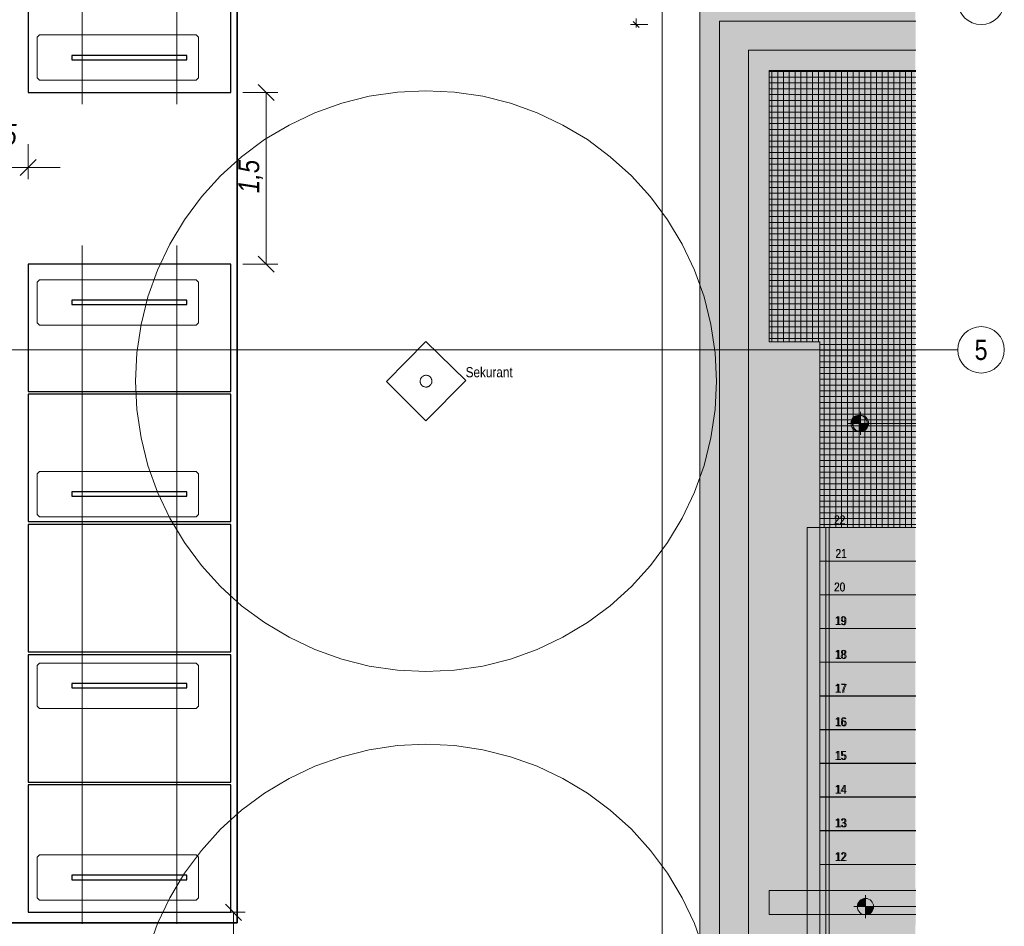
# Model space of a CAD drawing. Extents: x -620 to 300, y 62 to 1112.
# Tile 27 of 45: x -78 to 92, y 450 to 606. Entities that reach past the tile are written whole.
import ezdxf
from ezdxf.enums import TextEntityAlignment as Align
from ezdxf.lldxf.tags import DXFTag

# ---------------------------------------------------------------- set-up
doc = ezdxf.new("R2010")
doc.units = 0
doc.layers.get('0').update_dxf_attribs({"lineweight": 13})
for name, color, linetype, lineweight, true_color in [('30 -35 Decken- 2.2 Treppen Außen', 9, 'Continuous', 9, 0x808080), ('30 -36 Dächer- 3 Dachbeläge', 9, 'Continuous', 15, 0x808080), ('30 -36 Dächer- 3 Dachbeläge Gründach', 9, 'Continuous', 9, 0x808080), ('60- 61 allgemeine Ausstattung- 4 Terrassen', 9, 'Continuous', 9, 0x808080), ('70 -76 Bemaßung- 2 Allgemein', 9, 'Continuous', 5, 0x808080), ('E_ST_Fangeinrichtung_Bem', 1, 'Continuous', 13, 0xff0000), ('E_ST_Tragsystem', 7, 'Continuous', 18, 0x006666), ('iwb_Layout Achsbezeichung', 1, 'Continuous', 13, 0xff0000), ('iwb_Layout BA_Markierung', 7, 'Continuous', 9, 0xbadcdc), ('Modules', 7, 'Continuous', 25, 0xffa500)]:
    doc.layers.add(name, color=color, linetype=linetype, lineweight=lineweight, true_color=true_color)
for name, color, linetype, lineweight in [('30 -36 Dächer- 9 Sonstiges zur KG360', 7, 'grob-A06DNCB3MF', 9), ('3_Solarbase', 7, 'Continuous', 25), ('70 -71 Achsen- 1 Gebäudeachsen', 7, 'STRICHPUNKT2-A06DNCB4MF', 18), ('70 -72 Beschriftung- 5 Höhenkoten', 7, 'Continuous', 15), ('E_PV_Aufstellzone', 7, 'grob', 35)]:
    doc.layers.add(name, color=color, linetype=linetype, lineweight=lineweight)
doc.styles.get("Standard").update_dxf_attribs({"font": 'ARIALN.TTF'})
tags = doc.linetypes.add('grob', pattern=[14, 3, -8, 3]).pattern_tags.tags
tags[8:9] = [DXFTag(74, 4), DXFTag(75, 0), DXFTag(340, '0'), DXFTag(46, 0.0), DXFTag(50, 0.0), DXFTag(44, 0.0), DXFTag(45, 0.0)]
tags[6:7] = [DXFTag(74, 4), DXFTag(75, 0), DXFTag(340, '0'), DXFTag(46, 0.0), DXFTag(50, 0.0), DXFTag(44, 0.0), DXFTag(45, 0.0)]
tags[4:5] = [DXFTag(74, 4), DXFTag(75, 0), DXFTag(340, '0'), DXFTag(46, 0.0), DXFTag(50, 0.0), DXFTag(44, 0.0), DXFTag(45, 0.0)]
tags = doc.linetypes.add('grob-A06DNCB3MF', pattern=[14, 3, -8, 3]).pattern_tags.tags
tags[8:9] = [DXFTag(74, 4), DXFTag(75, 0), DXFTag(340, '0'), DXFTag(46, 0.0), DXFTag(50, 0.0), DXFTag(44, 0.0), DXFTag(45, 0.0)]
tags[6:7] = [DXFTag(74, 4), DXFTag(75, 0), DXFTag(340, '0'), DXFTag(46, 0.0), DXFTag(50, 0.0), DXFTag(44, 0.0), DXFTag(45, 0.0)]
tags[4:5] = [DXFTag(74, 4), DXFTag(75, 0), DXFTag(340, '0'), DXFTag(46, 0.0), DXFTag(50, 0.0), DXFTag(44, 0.0), DXFTag(45, 0.0)]
tags = doc.linetypes.add('STRICHPUNKT2', pattern=[12.7, 6.35, -3.175, 0, -3.175]).pattern_tags.tags
tags[10:11] = [DXFTag(74, 4), DXFTag(75, 0), DXFTag(340, '0'), DXFTag(46, 0.0), DXFTag(50, 0.0), DXFTag(44, 0.0), DXFTag(45, 0.0)]
tags[8:9] = [DXFTag(74, 4), DXFTag(75, 0), DXFTag(340, '0'), DXFTag(46, 0.0), DXFTag(50, 0.0), DXFTag(44, 0.0), DXFTag(45, 0.0)]
tags[6:7] = [DXFTag(74, 4), DXFTag(75, 0), DXFTag(340, '0'), DXFTag(46, 0.0), DXFTag(50, 0.0), DXFTag(44, 0.0), DXFTag(45, 0.0)]
tags[4:5] = [DXFTag(74, 4), DXFTag(75, 0), DXFTag(340, '0'), DXFTag(46, 0.0), DXFTag(50, 0.0), DXFTag(44, 0.0), DXFTag(45, 0.0)]
tags = doc.linetypes.add('STRICHPUNKT2-A06DNCB4MF', pattern=[12.7, 6.35, -3.175, 0, -3.175]).pattern_tags.tags
tags[10:11] = [DXFTag(74, 4), DXFTag(75, 0), DXFTag(340, '0'), DXFTag(46, 0.0), DXFTag(50, 0.0), DXFTag(44, 0.0), DXFTag(45, 0.0)]
tags[8:9] = [DXFTag(74, 4), DXFTag(75, 0), DXFTag(340, '0'), DXFTag(46, 0.0), DXFTag(50, 0.0), DXFTag(44, 0.0), DXFTag(45, 0.0)]
tags[6:7] = [DXFTag(74, 4), DXFTag(75, 0), DXFTag(340, '0'), DXFTag(46, 0.0), DXFTag(50, 0.0), DXFTag(44, 0.0), DXFTag(45, 0.0)]
tags[4:5] = [DXFTag(74, 4), DXFTag(75, 0), DXFTag(340, '0'), DXFTag(46, 0.0), DXFTag(50, 0.0), DXFTag(44, 0.0), DXFTag(45, 0.0)]

# ---------------------------------------------------------------- blocks, each defined once
blk = doc.blocks.new('Polygon-A06DNCAXMF')
at = {"color": 0, "linetype": 'ByBlock', "lineweight": -2, "ltscale": 0.13}
blk.add_solid([(39.43, 86.62), (39.26, 1083.81), (76.5, 86.52), (76.5, 1083.81)], dxfattribs=at)
blk = doc.blocks.new('Referenz-A06DNCB5MF')
at = {"layer": '30 -35 Decken- 2.2 Treppen Außen', "color": 0}
for p, q in [((60.12, 518.87), (57.92, 518.87)), ((57.92, 518.87), (57.92, 410.76)), ((76.59, 518.87), (60.12, 518.87)), ((60.12, 410.3), (60.12, 518.87)), ((61.72, 518.87), (61.12, 518.87)), ((61.12, 518.87), (61.12, 410.08)), ((61.72, 409.96), (61.72, 518.87)), ((76.59, 513.07), (60.12, 513.07)), ((76.59, 507.27), (60.12, 507.27)), ((76.59, 501.47), (60.12, 501.47)), ((76.59, 495.67), (60.12, 495.67)), ((76.59, 489.87), (60.12, 489.87)), ((76.59, 484.07), (60.12, 484.07)), ((76.59, 478.27), (60.12, 478.27)), ((60.12, 472.47), (76.59, 472.47)), ((60.12, 466.67), (76.59, 466.67)), ((60.12, 460.87), (76.59, 460.87))]:
    blk.add_line(p, q, dxfattribs=at)
at = {"layer": '30 -35 Decken- 2.2 Treppen Außen', "color": 0, "linetype": 'grob-A06DNCB3MF', "ltscale": 0.13}
for p, q in [((76.59, 518.85), (57.92, 518.85)), ((60.12, 518.85), (57.92, 518.85)), ((57.92, 518.85), (57.92, 408.96)), ((60.12, 513.05), (60.12, 518.85)), ((60.12, 408.49), (60.12, 518.85)), ((60.12, 507.25), (60.12, 513.05)), ((76.59, 513.05), (60.12, 513.05)), ((60.12, 501.45), (60.12, 507.25)), ((76.59, 507.25), (60.12, 507.25)), ((60.12, 495.65), (60.12, 501.45)), ((76.59, 501.45), (60.12, 501.45)), ((60.12, 489.85), (60.12, 495.65)), ((76.59, 495.65), (60.12, 495.65)), ((60.12, 484.05), (60.12, 489.85)), ((76.59, 489.85), (60.12, 489.85)), ((60.12, 478.25), (60.12, 484.05)), ((76.59, 484.05), (60.12, 484.05)), ((60.12, 472.45), (60.12, 478.25)), ((76.59, 478.25), (60.12, 478.25)), ((60.12, 466.65), (60.12, 472.45)), ((76.59, 472.45), (60.12, 472.45)), ((60.12, 460.85), (60.12, 466.65)), ((76.59, 466.65), (60.12, 466.65)), ((60.12, 430.85), (60.12, 460.85)), ((76.59, 460.85), (60.12, 460.85))]:
    blk.add_line(p, q, dxfattribs=at)
at = {"layer": '30 -35 Decken- 2.2 Treppen Außen', "color": 0, "linetype": 'Continuous', "ltscale": 0.13}
for p, q in [((57.92, 408.96), (57.92, 518.85)), ((57.92, 518.85), (60.12, 518.85)), ((60.12, 518.85), (60.12, 408.49)), ((61.12, 408.28), (61.12, 518.85)), ((61.12, 518.85), (61.72, 518.85)), ((61.72, 518.85), (61.72, 408.15))]:
    blk.add_line(p, q, dxfattribs=at)
at = {"layer": '30 -36 Dächer- 3 Dachbeläge', "color": 0, "linetype": 'Continuous', "lineweight": 9, "ltscale": 0.13}
for p, q in [((32.94, 733.45), (32.94, 390.15)), ((42.82, 381.05), (42.82, 606.05)), ((42.82, 606.05), (76.59, 606.05))]:
    blk.add_line(p, q, dxfattribs=at)
at = {"layer": '30 -36 Dächer- 3 Dachbeläge', "color": 0, "linetype": 'Continuous', "ltscale": 0.15}
for p, q in [((42.82, 381.05), (42.82, 606.05)), ((42.82, 606.05), (76.59, 606.05)), ((76.59, 601.05), (47.82, 601.05)), ((47.82, 601.05), (47.82, 376.05))]:
    blk.add_line(p, q, dxfattribs=at)
at = {"layer": '30 -36 Dächer- 3 Dachbeläge', "color": 0, "linetype": 'Continuous', "lineweight": 0, "ltscale": 0.13}
for points in [[(42.82, 381.05), (47.82, 601.05), (42.82, 606.05)], [(47.82, 601.05), (42.82, 606.05), (76.59, 606.05)], [(47.82, 601.05), (76.59, 606.05), (76.59, 601.35)], [(47.82, 376.05), (42.82, 381.05), (47.82, 601.05)], [(47.82, 601.05), (76.59, 601.35), (76.59, 601.05)]]:
    blk.add_solid(points, dxfattribs=at)
at = {"layer": '30 -36 Dächer- 3 Dachbeläge Gründach', "color": 0, "linetype": 'Continuous', "ltscale": 0.13}
blk.add_line((32.94, 390.15), (32.94, 733.45), dxfattribs=at)
at = {"layer": '30 -36 Dächer- 9 Sonstiges zur KG360', "color": 0, "linetype": 'grob-A06DNCB3MF', "lineweight": 5, "ltscale": 0.13}
for p, q in [((-22.19, 591.9), (-17.43, 593.09)), ((-17.43, 593.09), (-12.58, 593.81)), ((-12.58, 593.81), (-7.68, 594.05)), ((-7.68, 594.05), (-2.78, 593.81)), ((-2.78, 593.81), (2.08, 593.09)), ((2.08, 593.09), (6.84, 591.9)), ((-26.81, 590.25), (-22.19, 591.9)), ((6.84, 591.9), (11.46, 590.25)), ((-31.25, 588.15), (-26.81, 590.25)), ((11.46, 590.25), (15.89, 588.15)), ((-35.46, 585.63), (-31.25, 588.15)), ((15.89, 588.15), (20.1, 585.63)), ((-39.4, 582.7), (-35.46, 585.63)), ((20.1, 585.63), (24.04, 582.7)), ((-43.03, 579.41), (-39.4, 582.7)), ((24.04, 582.7), (27.68, 579.41)), ((-46.33, 575.77), (-43.03, 579.41)), ((27.68, 579.41), (30.97, 575.77)), ((-49.25, 571.83), (-46.33, 575.77)), ((30.97, 575.77), (33.9, 571.83)), ((-51.77, 567.62), (-49.25, 571.83)), ((33.9, 571.83), (36.42, 567.62)), ((-53.87, 563.19), (-51.77, 567.62)), ((36.42, 567.62), (38.52, 563.19)), ((-55.52, 558.57), (-53.87, 563.19)), ((38.52, 563.19), (40.17, 558.57)), ((-56.72, 553.81), (-55.52, 558.57)), ((40.17, 558.57), (41.36, 553.81)), ((-57.44, 548.95), (-56.72, 553.81)), ((41.36, 553.81), (42.08, 548.95)), ((-57.68, 544.05), (-57.44, 548.95)), ((42.08, 548.95), (42.32, 544.05)), ((-57.44, 539.15), (-57.68, 544.05)), ((42.32, 544.05), (42.08, 539.15)), ((-56.72, 534.3), (-57.44, 539.15)), ((42.08, 539.15), (41.36, 534.3)), ((-55.52, 529.54), (-56.72, 534.3)), ((41.36, 534.3), (40.17, 529.54)), ((-53.87, 524.92), (-55.52, 529.54)), ((40.17, 529.54), (38.52, 524.92)), ((-51.77, 520.48), (-53.87, 524.92)), ((38.52, 524.92), (36.42, 520.48)), ((-49.25, 516.27), (-51.77, 520.48)), ((36.42, 520.48), (33.9, 516.27)), ((-46.33, 512.33), (-49.25, 516.27)), ((33.9, 516.27), (30.97, 512.33)), ((-43.03, 508.7), (-46.33, 512.33)), ((30.97, 512.33), (27.68, 508.7)), ((-39.4, 505.4), (-43.03, 508.7)), ((27.68, 508.7), (24.04, 505.4)), ((-35.46, 502.48), (-39.4, 505.4)), ((24.04, 505.4), (20.1, 502.48)), ((-31.25, 499.96), (-35.46, 502.48)), ((20.1, 502.48), (15.89, 499.96)), ((-26.81, 497.86), (-31.25, 499.96)), ((15.89, 499.96), (11.46, 497.86)), ((-22.19, 496.21), (-26.81, 497.86)), ((11.46, 497.86), (6.84, 496.21)), ((-17.43, 495.01), (-22.19, 496.21)), ((-12.58, 494.29), (-17.43, 495.01)), ((2.08, 495.01), (-2.78, 494.29)), ((6.84, 496.21), (2.08, 495.01)), ((-7.68, 494.05), (-12.58, 494.29)), ((-2.78, 494.29), (-7.68, 494.05)), ((-17.43, 480.59), (-12.58, 481.31)), ((-12.58, 481.31), (-7.68, 481.55)), ((-7.68, 481.55), (-2.78, 481.31)), ((-2.78, 481.31), (2.08, 480.59)), ((-22.19, 479.4), (-17.43, 480.59)), ((2.08, 480.59), (6.84, 479.4)), ((-26.81, 477.75), (-22.19, 479.4)), ((6.84, 479.4), (11.46, 477.75)), ((-31.25, 475.65), (-26.81, 477.75)), ((11.46, 477.75), (15.89, 475.65)), ((-35.46, 473.13), (-31.25, 475.65)), ((15.89, 475.65), (20.1, 473.13)), ((-39.4, 470.2), (-35.46, 473.13)), ((20.1, 473.13), (24.04, 470.2)), ((-43.03, 466.91), (-39.4, 470.2)), ((24.04, 470.2), (27.68, 466.91)), ((-46.33, 463.27), (-43.03, 466.91)), ((27.68, 466.91), (30.97, 463.27)), ((-49.25, 459.33), (-46.33, 463.27)), ((30.97, 463.27), (33.9, 459.33)), ((-51.77, 455.12), (-49.25, 459.33)), ((33.9, 459.33), (36.42, 455.12)), ((-53.87, 450.69), (-51.77, 455.12)), ((36.42, 455.12), (38.52, 450.69)), ((-55.52, 446.07), (-53.87, 450.69)), ((38.52, 450.69), (40.17, 446.07))]:
    blk.add_line(p, q, dxfattribs=at)
at = {"layer": '30 -36 Dächer- 9 Sonstiges zur KG360', "color": 0, "linetype": 'grob-A06DNCB3MF', "ltscale": 0.13}
for p, q in [((-14.5, 543.97), (-7.68, 550.88)), ((-7.68, 550.88), (-0.85, 544.14)), ((-7.68, 537.23), (-14.5, 543.97)), ((-0.85, 544.14), (-7.68, 537.23))]:
    blk.add_line(p, q, dxfattribs=at)
at = {"layer": '30 -36 Dächer- 9 Sonstiges zur KG360', "color": 0, "linetype": 'Continuous', "ltscale": 0.13}
for p, q in [((-8.69, 544.14), (-8.68, 544.24)), ((-8.69, 544.04), (-8.69, 544.14)), ((-8.69, 543.94), (-8.69, 544.04)), ((-8.67, 543.84), (-8.69, 543.94)), ((-8.68, 544.24), (-8.65, 544.34)), ((-8.65, 544.34), (-8.62, 544.43)), ((-8.62, 544.43), (-8.58, 544.52)), ((-8.58, 544.52), (-8.53, 544.61)), ((-8.53, 544.61), (-8.47, 544.69)), ((-8.47, 544.69), (-8.4, 544.76)), ((-8.4, 544.76), (-8.33, 544.83)), ((-8.33, 544.83), (-8.25, 544.89)), ((-8.25, 544.89), (-8.17, 544.94)), ((-8.17, 544.94), (-8.08, 544.99)), ((-8.08, 544.99), (-7.98, 545.02)), ((-7.98, 545.02), (-7.89, 545.05)), ((-7.89, 545.05), (-7.79, 545.06)), ((-7.79, 545.06), (-7.69, 545.07)), ((-7.69, 545.07), (-7.59, 545.07)), ((-7.59, 545.07), (-7.49, 545.05)), ((-7.49, 545.05), (-7.39, 545.03)), ((-7.39, 545.03), (-7.3, 545)), ((-7.3, 545), (-7.21, 544.96)), ((-7.21, 544.96), (-7.12, 544.91)), ((-7.12, 544.91), (-7.04, 544.85)), ((-7.04, 544.85), (-6.97, 544.78)), ((-6.97, 544.78), (-6.9, 544.71)), ((-6.9, 544.71), (-6.84, 544.63)), ((-6.84, 544.63), (-6.79, 544.54)), ((-6.79, 544.54), (-6.74, 544.45)), ((-6.74, 544.45), (-6.71, 544.36)), ((-6.71, 544.36), (-6.68, 544.26)), ((-6.68, 544.26), (-6.67, 544.17)), ((-6.66, 543.97), (-6.68, 543.87)), ((-6.67, 544.17), (-6.66, 544.07)), ((-6.66, 544.07), (-6.66, 543.97)), ((-8.65, 543.75), (-8.67, 543.84)), ((-8.61, 543.65), (-8.65, 543.75)), ((-8.57, 543.56), (-8.61, 543.65)), ((-8.51, 543.48), (-8.57, 543.56)), ((-8.45, 543.4), (-8.51, 543.48)), ((-8.39, 543.33), (-8.45, 543.4)), ((-8.31, 543.26), (-8.39, 543.33)), ((-8.23, 543.2), (-8.31, 543.26)), ((-8.14, 543.15), (-8.23, 543.2)), ((-8.05, 543.11), (-8.14, 543.15)), ((-7.96, 543.08), (-8.05, 543.11)), ((-7.86, 543.05), (-7.96, 543.08)), ((-7.76, 543.04), (-7.86, 543.05)), ((-7.66, 543.04), (-7.76, 543.04)), ((-7.56, 543.04), (-7.66, 543.04)), ((-7.47, 543.06), (-7.56, 543.04)), ((-7.37, 543.08), (-7.47, 543.06)), ((-7.28, 543.12), (-7.37, 543.08)), ((-7.19, 543.16), (-7.28, 543.12)), ((-7.1, 543.22), (-7.19, 543.16)), ((-7.02, 543.28), (-7.1, 543.22)), ((-6.95, 543.34), (-7.02, 543.28)), ((-6.88, 543.42), (-6.95, 543.34)), ((-6.82, 543.5), (-6.88, 543.42)), ((-6.77, 543.59), (-6.82, 543.5)), ((-6.73, 543.68), (-6.77, 543.59)), ((-6.7, 543.77), (-6.73, 543.68)), ((-6.68, 543.87), (-6.7, 543.77))]:
    blk.add_line(p, q, dxfattribs=at)
at = {"layer": '60- 61 allgemeine Ausstattung- 4 Terrassen', "color": 0}
for p, q in [((76.59, 597.51), (51.36, 597.51)), ((51.36, 597.51), (51.36, 550.85)), ((51.36, 597.39), (76.59, 597.39)), ((51.84, 550.85), (51.84, 597.51)), ((52.84, 550.85), (52.84, 597.51)), ((53.84, 550.85), (53.84, 597.51)), ((54.84, 550.85), (54.84, 597.51)), ((55.84, 550.85), (55.84, 597.51)), ((56.84, 550.85), (56.84, 597.51)), ((57.84, 550.85), (57.84, 597.51)), ((58.84, 550.85), (58.84, 597.51)), ((59.84, 550.85), (59.84, 597.51)), ((60.84, 518.85), (60.84, 597.51)), ((61.84, 518.85), (61.84, 597.51)), ((62.84, 518.85), (62.84, 597.51)), ((63.84, 518.85), (63.84, 597.51)), ((64.84, 518.85), (64.84, 597.51)), ((65.84, 518.85), (65.84, 597.51)), ((66.84, 518.85), (66.84, 597.51)), ((67.84, 518.85), (67.84, 597.51)), ((68.84, 518.85), (68.84, 597.51)), ((69.84, 518.85), (69.84, 597.51)), ((70.84, 518.85), (70.84, 597.51)), ((71.84, 518.85), (71.84, 597.51)), ((72.84, 518.85), (72.84, 597.51)), ((73.84, 518.85), (73.84, 597.51)), ((74.84, 518.85), (74.84, 597.51)), ((75.84, 518.85), (75.84, 597.51)), ((51.36, 596.39), (76.59, 596.39)), ((51.36, 595.39), (76.59, 595.39)), ((51.36, 594.39), (76.59, 594.39)), ((51.36, 593.39), (76.59, 593.39)), ((51.36, 592.39), (76.59, 592.39)), ((51.36, 591.39), (76.59, 591.39)), ((51.36, 590.39), (76.59, 590.39)), ((51.36, 589.39), (76.59, 589.39)), ((51.36, 588.39), (76.59, 588.39)), ((51.36, 587.39), (76.59, 587.39)), ((51.36, 586.39), (76.59, 586.39)), ((51.36, 585.39), (76.59, 585.39)), ((51.36, 584.39), (76.59, 584.39)), ((51.36, 583.39), (76.59, 583.39)), ((51.36, 582.39), (76.59, 582.39)), ((51.36, 581.39), (76.59, 581.39)), ((51.36, 580.39), (76.59, 580.39)), ((51.36, 579.39), (76.59, 579.39)), ((51.36, 578.39), (76.59, 578.39)), ((51.36, 577.39), (76.59, 577.39)), ((51.36, 576.39), (76.59, 576.39)), ((51.36, 575.39), (76.59, 575.39)), ((51.36, 574.39), (76.59, 574.39)), ((51.36, 573.39), (76.59, 573.39)), ((51.36, 572.39), (76.59, 572.39)), ((51.36, 571.39), (76.59, 571.39)), ((51.36, 570.39), (76.59, 570.39)), ((51.36, 569.39), (76.59, 569.39)), ((51.36, 568.39), (76.59, 568.39)), ((51.36, 567.39), (76.59, 567.39)), ((51.36, 566.39), (76.59, 566.39)), ((51.36, 565.39), (76.59, 565.39)), ((51.36, 564.39), (76.59, 564.39)), ((51.36, 563.39), (76.59, 563.39)), ((51.36, 562.39), (76.59, 562.39)), ((51.36, 561.39), (76.59, 561.39)), ((51.36, 560.39), (76.59, 560.39)), ((51.36, 559.39), (76.59, 559.39)), ((51.36, 558.39), (76.59, 558.39)), ((51.36, 557.39), (76.59, 557.39)), ((51.36, 556.39), (76.59, 556.39)), ((51.36, 555.39), (76.59, 555.39)), ((51.36, 554.39), (76.59, 554.39)), ((51.36, 553.39), (76.59, 553.39)), ((51.36, 552.39), (76.59, 552.39)), ((51.36, 551.39), (76.59, 551.39)), ((51.36, 550.85), (60.12, 550.85)), ((60.12, 550.85), (60.12, 518.85)), ((60.12, 550.39), (76.59, 550.39)), ((60.12, 549.39), (76.59, 549.39)), ((60.12, 548.39), (76.59, 548.39)), ((60.12, 547.39), (76.59, 547.39)), ((60.12, 546.39), (76.59, 546.39)), ((60.12, 545.39), (76.59, 545.39)), ((60.12, 544.39), (76.59, 544.39)), ((60.12, 543.39), (76.59, 543.39)), ((60.12, 542.39), (76.59, 542.39)), ((60.12, 541.39), (76.59, 541.39)), ((60.12, 540.39), (76.59, 540.39)), ((60.12, 539.39), (76.59, 539.39)), ((60.12, 538.39), (76.59, 538.39)), ((60.12, 537.39), (76.59, 537.39)), ((60.12, 536.39), (76.59, 536.39)), ((60.12, 535.39), (76.59, 535.39)), ((60.12, 534.39), (76.59, 534.39)), ((60.12, 533.39), (76.59, 533.39)), ((60.12, 532.39), (76.59, 532.39)), ((60.12, 531.39), (76.59, 531.39)), ((60.12, 530.39), (76.59, 530.39)), ((60.12, 529.39), (76.59, 529.39)), ((60.12, 528.39), (76.59, 528.39)), ((60.12, 527.39), (76.59, 527.39)), ((60.12, 526.39), (76.59, 526.39)), ((60.12, 525.39), (76.59, 525.39)), ((60.12, 524.39), (76.59, 524.39)), ((60.12, 523.39), (76.59, 523.39)), ((60.12, 522.39), (76.59, 522.39)), ((60.12, 521.39), (76.59, 521.39)), ((60.12, 520.39), (76.59, 520.39)), ((60.12, 519.39), (76.59, 519.39)), ((60.12, 518.85), (76.59, 518.85))]:
    blk.add_line(p, q, dxfattribs=at)
at = {"layer": '60- 61 allgemeine Ausstattung- 4 Terrassen', "color": 0, "linetype": 'Continuous', "ltscale": 0.13}
for p, q in [((51.36, 456.39), (76.59, 456.39)), ((51.36, 452.25), (51.36, 456.39)), ((76.59, 452.25), (51.36, 452.25))]:
    blk.add_line(p, q, dxfattribs=at)
at = {"layer": '70 -71 Achsen- 1 Gebäudeachsen', "color": 0, "linetype": 'STRICHPUNKT2-A06DNCB4MF', "ltscale": 0.18}
for p, q in [((39.42, 1084.39), (39.42, 84.95)), ((-538.63, 549.45), (76.59, 549.45))]:
    blk.add_line(p, q, dxfattribs=at)
at = {"layer": '70 -72 Beschriftung- 5 Höhenkoten', "color": 0, "linetype": 'Continuous', "ltscale": 0.15}
for p, q in [((66.84, 534.79), (66.84, 538.79)), ((67.09, 534.79), (67.09, 538.79)), ((66.84, 536.79), (66.84, 538.19)), ((66.84, 538.19), (66.84, 536.79)), ((67.09, 536.79), (67.09, 538.19)), ((67.09, 538.19), (67.09, 536.79)), ((64.84, 536.79), (76.59, 536.79)), ((65.09, 536.79), (76.59, 536.79)), ((65.44, 536.79), (66.84, 536.79)), ((66.84, 536.79), (65.44, 536.79)), ((65.69, 536.79), (67.09, 536.79)), ((67.09, 536.79), (65.69, 536.79)), ((68.24, 536.79), (66.84, 536.79)), ((66.84, 536.79), (66.84, 535.39)), ((66.84, 536.79), (68.24, 536.79)), ((66.84, 535.39), (66.84, 536.79)), ((68.49, 536.79), (67.09, 536.79)), ((67.09, 536.79), (67.09, 535.39)), ((67.09, 536.79), (68.49, 536.79)), ((67.09, 535.39), (67.09, 536.79)), ((67.95, 451.59), (67.95, 455.59)), ((67.95, 453.59), (67.95, 454.99)), ((67.95, 454.99), (67.95, 453.59)), ((65.95, 453.59), (76.59, 453.59)), ((66.55, 453.59), (67.95, 453.59)), ((67.95, 453.59), (66.55, 453.59)), ((69.35, 453.59), (67.95, 453.59)), ((67.95, 453.59), (67.95, 452.19)), ((67.95, 453.59), (69.35, 453.59)), ((67.95, 452.19), (67.95, 453.59))]:
    blk.add_line(p, q, dxfattribs=at)
for centre, major_axis in [((66.84, 536.79), (0, 1.4)), ((67.09, 536.79), (0, 1.4)), ((66.84, 536.79), (1.4, 0)), ((67.09, 536.79), (1.4, 0)), ((66.84, 536.79), (-1.4, 0)), ((67.09, 536.79), (-1.4, 0)), ((66.84, 536.79), (0, -1.4)), ((67.09, 536.79), (0, -1.4)), ((67.95, 453.59), (0, 1.4)), ((67.95, 453.59), (1.4, 0)), ((67.95, 453.59), (-1.4, 0)), ((67.95, 453.59), (0, -1.4))]:
    blk.add_ellipse(centre, major_axis=major_axis, ratio=1, start_param=0, end_param=1.570796, dxfattribs=at)
at = {"layer": '70 -72 Beschriftung- 5 Höhenkoten', "color": 7, "true_color": 0xffffff}
for points in [[(68.24, 536.79), (76.59, 538.17), (76.59, 540.04)], [(68.24, 536.79), (76.59, 540.04), (68.24, 540.04)], [(68.49, 536.79), (76.59, 538.13), (76.59, 540.04)], [(68.49, 536.79), (76.59, 540.04), (68.49, 540.04)], [(68.24, 536.79), (76.59, 536.79), (76.59, 538.17)], [(68.49, 536.79), (76.59, 536.79), (76.59, 538.13)], [(68.24, 533.55), (76.59, 534.91), (76.59, 536.79)], [(68.24, 533.55), (76.59, 536.79), (68.24, 536.79)], [(68.49, 533.55), (76.59, 534.87), (76.59, 536.79)], [(68.49, 533.55), (76.59, 536.79), (68.49, 536.79)], [(68.24, 533.55), (76.59, 533.55), (76.59, 534.91)], [(68.49, 533.55), (76.59, 533.55), (76.59, 534.87)], [(69.35, 453.59), (76.59, 454.79), (76.59, 456.84)], [(69.35, 453.59), (76.59, 456.84), (69.35, 456.84)], [(69.35, 453.59), (76.59, 453.59), (76.59, 454.79)], [(69.35, 450.35), (76.59, 451.63), (76.59, 453.59)], [(69.35, 450.35), (76.59, 453.59), (69.35, 453.59)], [(69.35, 450.35), (76.59, 450.35), (76.59, 451.63)]]:
    blk.add_solid(points, dxfattribs=at)
at = {"layer": '70 -72 Beschriftung- 5 Höhenkoten', "color": 0, "lineweight": 0}
for points in [[(65.51, 536.79), (65.46, 537.01), (65.51, 537.23)], [(65.6, 536.79), (65.51, 537.23), (65.6, 537.43)], [(65.51, 536.79), (65.51, 537.23), (65.6, 536.79)], [(65.71, 536.79), (65.6, 537.43), (65.71, 537.62)], [(65.6, 536.79), (65.6, 537.43), (65.71, 536.79)], [(65.76, 536.79), (65.7, 537.01), (65.76, 537.23)], [(65.85, 536.79), (65.71, 537.62), (65.85, 537.78)], [(65.71, 536.79), (65.71, 537.62), (65.85, 536.79)], [(65.84, 536.79), (65.76, 537.23), (65.84, 537.43)], [(65.76, 536.79), (65.76, 537.23), (65.84, 536.79)], [(65.95, 536.79), (65.84, 537.43), (65.95, 537.62)], [(65.84, 536.79), (65.84, 537.43), (65.95, 536.79)], [(66.02, 536.79), (65.85, 537.78), (66.02, 537.93)], [(65.85, 536.79), (65.85, 537.78), (66.02, 536.79)], [(66.1, 536.79), (65.95, 537.62), (66.1, 537.78)], [(65.95, 536.79), (65.95, 537.62), (66.1, 536.79)], [(66.21, 536.79), (66.02, 537.93), (66.21, 538.04)], [(66.02, 536.79), (66.02, 537.93), (66.21, 536.79)], [(66.26, 536.79), (66.1, 537.78), (66.26, 537.93)], [(66.1, 536.79), (66.1, 537.78), (66.26, 536.79)], [(66.41, 536.79), (66.21, 538.04), (66.41, 538.13)], [(66.21, 536.79), (66.21, 538.04), (66.41, 536.79)], [(66.45, 536.79), (66.26, 537.93), (66.45, 538.04)], [(66.26, 536.79), (66.26, 537.93), (66.45, 536.79)], [(66.62, 536.79), (66.41, 538.13), (66.62, 538.18)], [(66.41, 536.79), (66.41, 538.13), (66.62, 536.79)], [(66.65, 536.79), (66.45, 538.04), (66.65, 538.13)], [(66.45, 536.79), (66.45, 538.04), (66.65, 536.79)], [(66.84, 536.79), (66.62, 538.18), (66.84, 538.19)], [(66.62, 536.79), (66.62, 538.18), (66.84, 536.79)], [(66.87, 536.79), (66.65, 538.13), (66.87, 538.18)], [(66.65, 536.79), (66.65, 538.13), (66.87, 536.79)], [(67.09, 536.79), (66.87, 538.18), (67.09, 538.19)], [(66.87, 536.79), (66.87, 538.18), (67.09, 536.79)], [(65.46, 536.79), (65.44, 536.79), (65.46, 537.01)], [(65.46, 536.79), (65.46, 537.01), (65.51, 536.79)], [(65.7, 536.79), (65.69, 536.79), (65.7, 537.01)], [(65.7, 536.79), (65.7, 537.01), (65.76, 536.79)], [(66.84, 535.39), (66.84, 536.79), (67.06, 535.41)], [(67.06, 535.41), (66.84, 536.79), (67.06, 536.79)], [(67.06, 535.41), (67.06, 536.79), (67.28, 535.46)], [(67.28, 535.46), (67.06, 536.79), (67.28, 536.79)], [(67.09, 535.39), (67.09, 536.79), (67.31, 535.41)], [(67.31, 535.41), (67.09, 536.79), (67.31, 536.79)], [(67.28, 535.46), (67.28, 536.79), (67.48, 535.55)], [(67.48, 535.55), (67.28, 536.79), (67.48, 536.79)], [(67.31, 535.41), (67.31, 536.79), (67.52, 535.46)], [(67.52, 535.46), (67.31, 536.79), (67.52, 536.79)], [(67.48, 535.55), (67.48, 536.79), (67.67, 535.66)], [(67.67, 535.66), (67.48, 536.79), (67.67, 536.79)], [(67.52, 535.46), (67.52, 536.79), (67.72, 535.55)], [(67.72, 535.55), (67.52, 536.79), (67.72, 536.79)], [(67.67, 535.66), (67.67, 536.79), (67.83, 535.8)], [(67.83, 535.8), (67.67, 536.79), (67.83, 536.79)], [(67.72, 535.55), (67.72, 536.79), (67.91, 535.66)], [(67.91, 535.66), (67.72, 536.79), (67.91, 536.79)], [(67.83, 535.8), (67.83, 536.79), (67.98, 535.97)], [(67.98, 535.97), (67.83, 536.79), (67.98, 536.79)], [(67.91, 535.66), (67.91, 536.79), (68.08, 535.8)], [(68.08, 535.8), (67.91, 536.79), (68.08, 536.79)], [(67.98, 535.97), (67.98, 536.79), (68.09, 536.16)], [(68.09, 536.16), (67.98, 536.79), (68.09, 536.79)], [(68.08, 535.8), (68.08, 536.79), (68.22, 535.97)], [(68.22, 535.97), (68.08, 536.79), (68.22, 536.79)], [(68.09, 536.16), (68.09, 536.79), (68.17, 536.36)], [(68.17, 536.36), (68.09, 536.79), (68.17, 536.79)], [(68.17, 536.36), (68.17, 536.79), (68.23, 536.58)], [(68.23, 536.58), (68.17, 536.79), (68.23, 536.79)], [(68.22, 535.97), (68.22, 536.79), (68.33, 536.16)], [(68.33, 536.16), (68.22, 536.79), (68.33, 536.79)], [(68.23, 536.58), (68.23, 536.79), (68.24, 536.79)], [(68.33, 536.16), (68.33, 536.79), (68.42, 536.36)], [(68.42, 536.36), (68.33, 536.79), (68.42, 536.79)], [(68.42, 536.36), (68.42, 536.79), (68.47, 536.58)], [(68.47, 536.58), (68.42, 536.79), (68.47, 536.79)], [(68.47, 536.58), (68.47, 536.79), (68.49, 536.79)], [(66.7, 453.59), (66.62, 454.03), (66.7, 454.23)], [(66.81, 453.59), (66.7, 454.23), (66.81, 454.42)], [(66.7, 453.59), (66.7, 454.23), (66.81, 453.59)], [(66.96, 453.59), (66.81, 454.42), (66.96, 454.58)], [(66.81, 453.59), (66.81, 454.42), (66.96, 453.59)], [(67.12, 453.59), (66.96, 454.58), (67.12, 454.73)], [(66.96, 453.59), (66.96, 454.58), (67.12, 453.59)], [(67.31, 453.59), (67.12, 454.73), (67.31, 454.84)], [(67.12, 453.59), (67.12, 454.73), (67.31, 453.59)], [(67.51, 453.59), (67.31, 454.84), (67.51, 454.93)], [(67.31, 453.59), (67.31, 454.84), (67.51, 453.59)], [(67.73, 453.59), (67.51, 454.93), (67.73, 454.98)], [(67.51, 453.59), (67.51, 454.93), (67.73, 453.59)], [(67.95, 453.59), (67.73, 454.98), (67.95, 454.99)], [(67.73, 453.59), (67.73, 454.98), (67.95, 453.59)], [(66.56, 453.59), (66.55, 453.59), (66.56, 453.81)], [(66.62, 453.59), (66.56, 453.81), (66.62, 454.03)], [(66.56, 453.59), (66.56, 453.81), (66.62, 453.59)], [(66.62, 453.59), (66.62, 454.03), (66.7, 453.59)], [(67.95, 452.19), (67.95, 453.59), (68.17, 452.21)], [(68.17, 452.21), (67.95, 453.59), (68.17, 453.59)], [(68.17, 452.21), (68.17, 453.59), (68.38, 452.26)], [(68.38, 452.26), (68.17, 453.59), (68.38, 453.59)], [(68.38, 452.26), (68.38, 453.59), (68.58, 452.35)], [(68.58, 452.35), (68.38, 453.59), (68.58, 453.59)], [(68.58, 452.35), (68.58, 453.59), (68.77, 452.46)], [(68.77, 452.46), (68.58, 453.59), (68.77, 453.59)], [(68.77, 452.46), (68.77, 453.59), (68.94, 452.6)], [(68.94, 452.6), (68.77, 453.59), (68.94, 453.59)], [(68.94, 452.6), (68.94, 453.59), (69.08, 452.77)], [(69.08, 452.77), (68.94, 453.59), (69.08, 453.59)], [(69.08, 452.77), (69.08, 453.59), (69.19, 452.96)], [(69.19, 452.96), (69.08, 453.59), (69.19, 453.59)], [(69.19, 452.96), (69.19, 453.59), (69.28, 453.16)], [(69.28, 453.16), (69.19, 453.59), (69.28, 453.59)], [(69.28, 453.16), (69.28, 453.59), (69.33, 453.38)], [(69.33, 453.38), (69.28, 453.59), (69.33, 453.59)], [(69.33, 453.38), (69.33, 453.59), (69.35, 453.59)]]:
    blk.add_solid(points, dxfattribs=at)
at = {"layer": '70 -76 Bemaßung- 2 Allgemein', "color": 0, "linetype": 'Continuous', "ltscale": 0.13}
for p, q in [((30.5, 605.45), (27.5, 605.45)), ((29.03, 604.92), (27.97, 605.98)), ((28.5, 604.95), (28.5, 606.51))]:
    blk.add_line(p, q, dxfattribs=at)
at = {"layer": '30 -35 Decken- 2.2 Treppen Außen', "color": 0, "linetype": 'Continuous', "ltscale": 0.13, "char_height": 1.5103, "attachment_point": 1, "rotation": 0.002}
for s, insert in [('{\\fArial Narrow;22}', (62.53, 520.95)), ('{\\fArial Narrow;21}', (62.77, 515.15)), ('{\\fArial Narrow;20}', (62.52, 509.38)), ('{\\fArial Narrow;19}', (62.66, 503.58)), ('{\\fArial Narrow;18}', (62.66, 497.78)), ('{\\fArial Narrow;17}', (62.66, 491.95)), ('{\\fArial Narrow;16}', (62.66, 486.18)), ('{\\fArial Narrow;15}', (62.65, 480.38)), ('{\\fArial Narrow;14}', (62.67, 474.55)), ('{\\fArial Narrow;13}', (62.66, 468.78)), ('{\\fArial Narrow;12}', (62.67, 462.95))]:
    blk.add_mtext(s, dxfattribs=dict(at, insert=insert))
at = {"layer": '30 -35 Decken- 2.2 Treppen Außen', "color": 0, "linetype": 'ByBlock', "ltscale": 0.13, "char_height": 1.5103, "attachment_point": 1, "rotation": 0.001}
for s, insert in [('{\\fArial Narrow;22}', (62.58, 520.93)), ('{\\fArial Narrow;21}', (62.82, 515.13)), ('{\\fArial Narrow;20}', (62.57, 509.36)), ('{\\fArial Narrow;19}', (62.84, 503.56)), ('{\\fArial Narrow;18}', (62.84, 497.76)), ('{\\fArial Narrow;17}', (62.85, 491.93)), ('{\\fArial Narrow;16}', (62.85, 486.16)), ('{\\fArial Narrow;15}', (62.84, 480.36)), ('{\\fArial Narrow;14}', (62.85, 474.53)), ('{\\fArial Narrow;13}', (62.85, 468.76)), ('{\\fArial Narrow;12}', (62.85, 462.93))]:
    blk.add_mtext(s, dxfattribs=dict(at, insert=insert))
at = {"layer": '30 -36 Dächer- 9 Sonstiges zur KG360', "color": 0, "linetype": 'grob-A06DNCB3MF', "ltscale": 0.13, "insert": (-0.85, 546.48), "char_height": 1.7621, "attachment_point": 1}
blk.add_mtext('{\\fArial Narrow;Sekurant}', dxfattribs=at)
blk = doc.blocks.new('Blockreferenz-A06DNCI5MF')
at = {"color": 96, "lineweight": -2, "true_color": 0x008000}
for p, q in [((-74.61, 603.25), (-74.21, 603.65)), ((-74.61, 596.25), (-74.61, 603.25)), ((-74.21, 603.65), (-47.21, 603.65)), ((-47.21, 603.65), (-46.81, 603.25)), ((-46.81, 603.25), (-46.81, 596.25)), ((-74.21, 595.85), (-74.61, 596.25)), ((-47.21, 595.85), (-74.21, 595.85)), ((-46.81, 596.25), (-47.21, 595.85))]:
    blk.add_line(p, q, dxfattribs=at)
blk = doc.blocks.new('Blockreferenz-A06DNCI7MF')
at = {"layer": '3_Solarbase', "color": 0}
for p, q in [((-48.82, 600.13), (-68.62, 600.13)), ((-68.62, 600.13), (-68.62, 599.37)), ((-48.82, 599.37), (-48.82, 600.13)), ((-68.62, 599.37), (-48.82, 599.37))]:
    blk.add_line(p, q, dxfattribs=at)
blk = doc.blocks.new('Blockreferenz-A06DNCI9MF')
at = {"layer": '3_Solarbase', "color": 0}
for p, q in [((-48.82, 600.13), (-68.62, 600.13)), ((-68.62, 600.13), (-68.62, 599.37)), ((-48.82, 599.37), (-48.82, 600.13)), ((-68.62, 599.37), (-48.82, 599.37))]:
    blk.add_line(p, q, dxfattribs=at)
blk = doc.blocks.new('Blockreferenz-A06DNCJFMF')
at = {"layer": 'Modules'}
for p, q in [((-41.29, 615.67), (-76.15, 615.67)), ((-76.15, 615.67), (-76.15, 593.75)), ((-41.29, 593.75), (-41.29, 615.67)), ((-76.15, 593.75), (-41.29, 593.75))]:
    blk.add_line(p, q, dxfattribs=at)
blk = doc.blocks.new('Blockreferenz-A06DNCP3MF')
at = {"layer": '3_Solarbase', "color": 0}
for p, q in [((-48.82, 491.99), (-68.62, 491.99)), ((-68.62, 491.99), (-68.62, 491.23)), ((-48.82, 491.23), (-48.82, 491.99)), ((-68.62, 491.23), (-48.82, 491.23))]:
    blk.add_line(p, q, dxfattribs=at)
blk = doc.blocks.new('Blockreferenz-A06DNCP7MF')
at = {"layer": '3_Solarbase', "color": 0}
for p, q in [((-48.82, 491.99), (-68.62, 491.99)), ((-68.62, 491.99), (-68.62, 491.23)), ((-48.82, 491.23), (-48.82, 491.99)), ((-68.62, 491.23), (-48.82, 491.23))]:
    blk.add_line(p, q, dxfattribs=at)
blk = doc.blocks.new('Blockreferenz-A06DNCP9MF')
at = {"color": 96, "lineweight": -2, "true_color": 0x008000}
for p, q in [((-74.61, 561.11), (-74.21, 561.51)), ((-74.61, 554.11), (-74.61, 561.11)), ((-74.21, 561.51), (-47.21, 561.51)), ((-47.21, 561.51), (-46.81, 561.11)), ((-46.81, 561.11), (-46.81, 554.11)), ((-74.21, 553.71), (-74.61, 554.11)), ((-46.81, 554.11), (-47.21, 553.71)), ((-47.21, 553.71), (-74.21, 553.71))]:
    blk.add_line(p, q, dxfattribs=at)
blk = doc.blocks.new('Blockreferenz-A06DNCPBMF')
at = {"color": 96, "lineweight": -2, "true_color": 0x008000}
for p, q in [((-74.61, 462.11), (-74.21, 462.51)), ((-74.61, 455.11), (-74.61, 462.11)), ((-74.21, 462.51), (-47.21, 462.51)), ((-47.21, 462.51), (-46.81, 462.11)), ((-46.81, 462.11), (-46.81, 455.11)), ((-74.21, 454.71), (-74.61, 455.11)), ((-47.21, 454.71), (-74.21, 454.71)), ((-46.81, 455.11), (-47.21, 454.71))]:
    blk.add_line(p, q, dxfattribs=at)
blk = doc.blocks.new('Blockreferenz-A06DNCPDMF')
at = {"layer": '3_Solarbase', "color": 0}
for p, q in [((-48.82, 458.99), (-68.62, 458.99)), ((-68.62, 458.99), (-68.62, 458.23)), ((-68.62, 458.23), (-48.82, 458.23)), ((-48.82, 458.23), (-48.82, 458.99))]:
    blk.add_line(p, q, dxfattribs=at)
blk = doc.blocks.new('Blockreferenz-A06DNCPFMF')
at = {"layer": '3_Solarbase', "color": 0}
for p, q in [((-48.82, 458.99), (-68.62, 458.99)), ((-68.62, 458.99), (-68.62, 458.23)), ((-68.62, 458.23), (-48.82, 458.23)), ((-48.82, 458.23), (-48.82, 458.99))]:
    blk.add_line(p, q, dxfattribs=at)
blk = doc.blocks.new('Blockreferenz-A06DNCPLMF')
at = {"layer": '3_Solarbase', "color": 0}
for p, q in [((-48.82, 524.99), (-68.62, 524.99)), ((-68.62, 524.99), (-68.62, 524.23)), ((-68.62, 524.23), (-48.82, 524.23)), ((-48.82, 524.23), (-48.82, 524.99))]:
    blk.add_line(p, q, dxfattribs=at)
blk = doc.blocks.new('Blockreferenz-A06DNCPNMF')
at = {"color": 96, "lineweight": -2, "true_color": 0x008000}
for p, q in [((-74.61, 495.11), (-74.21, 495.51)), ((-74.61, 488.11), (-74.61, 495.11)), ((-74.21, 495.51), (-47.21, 495.51)), ((-47.21, 495.51), (-46.81, 495.11)), ((-46.81, 495.11), (-46.81, 488.11)), ((-74.21, 487.71), (-74.61, 488.11)), ((-46.81, 488.11), (-47.21, 487.71)), ((-47.21, 487.71), (-74.21, 487.71))]:
    blk.add_line(p, q, dxfattribs=at)
blk = doc.blocks.new('Blockreferenz-A06DNCPPMF')
at = {"layer": 'Modules'}
for p, q in [((-41.29, 496.95), (-76.15, 496.95)), ((-76.15, 496.95), (-76.15, 475.03)), ((-41.29, 475.03), (-41.29, 496.95)), ((-76.15, 475.03), (-41.29, 475.03))]:
    blk.add_line(p, q, dxfattribs=at)
blk = doc.blocks.new('Blockreferenz-A06DNCPRMF')
at = {"color": 96, "lineweight": -2, "true_color": 0x008000}
for p, q in [((-74.61, 528.11), (-74.21, 528.51)), ((-74.61, 521.11), (-74.61, 528.11)), ((-74.21, 528.51), (-47.21, 528.51)), ((-47.21, 528.51), (-46.81, 528.11)), ((-46.81, 528.11), (-46.81, 521.11)), ((-74.21, 520.71), (-74.61, 521.11)), ((-47.21, 520.71), (-74.21, 520.71)), ((-46.81, 521.11), (-47.21, 520.71))]:
    blk.add_line(p, q, dxfattribs=at)
blk = doc.blocks.new('Blockreferenz-A06DNCPZMF')
at = {"layer": '3_Solarbase', "color": 0}
for p, q in [((-48.82, 557.99), (-68.62, 557.99)), ((-68.62, 557.99), (-68.62, 557.23)), ((-48.82, 557.23), (-48.82, 557.99)), ((-68.62, 557.23), (-48.82, 557.23))]:
    blk.add_line(p, q, dxfattribs=at)
blk = doc.blocks.new('Blockreferenz-A06DNCQ1MF')
at = {"layer": '3_Solarbase', "color": 0}
for p, q in [((-48.82, 524.99), (-68.62, 524.99)), ((-68.62, 524.99), (-68.62, 524.23)), ((-68.62, 524.23), (-48.82, 524.23)), ((-48.82, 524.23), (-48.82, 524.99))]:
    blk.add_line(p, q, dxfattribs=at)
blk = doc.blocks.new('Blockreferenz-A06DNCQ7MF')
at = {"layer": 'Modules'}
for p, q in [((-41.29, 519.37), (-76.15, 519.37)), ((-76.15, 519.37), (-76.15, 497.45)), ((-41.29, 497.45), (-41.29, 519.37)), ((-76.15, 497.45), (-41.29, 497.45))]:
    blk.add_line(p, q, dxfattribs=at)
blk = doc.blocks.new('Blockreferenz-A06DNCQ9MF')
at = {"layer": 'Modules'}
for p, q in [((-41.29, 564.21), (-76.15, 564.21)), ((-76.15, 564.21), (-76.15, 542.29)), ((-41.29, 542.29), (-41.29, 564.21)), ((-76.15, 542.29), (-41.29, 542.29))]:
    blk.add_line(p, q, dxfattribs=at)
blk = doc.blocks.new('Blockreferenz-A06DNCQBMF')
at = {"layer": 'Modules'}
for p, q in [((-41.29, 541.79), (-76.15, 541.79)), ((-76.15, 541.79), (-76.15, 519.87)), ((-41.29, 519.87), (-41.29, 541.79)), ((-76.15, 519.87), (-41.29, 519.87))]:
    blk.add_line(p, q, dxfattribs=at)
blk = doc.blocks.new('Blockreferenz-A06DNCQFMF')
at = {"layer": '3_Solarbase', "color": 0}
for p, q in [((-48.82, 557.99), (-68.62, 557.99)), ((-68.62, 557.99), (-68.62, 557.23)), ((-48.82, 557.23), (-48.82, 557.99)), ((-68.62, 557.23), (-48.82, 557.23))]:
    blk.add_line(p, q, dxfattribs=at)
blk = doc.blocks.new('Blockreferenz-A06DNCQLMF')
at = {"layer": 'Modules'}
for p, q in [((-41.29, 474.53), (-76.15, 474.53)), ((-76.15, 474.53), (-76.15, 452.61)), ((-41.29, 452.61), (-41.29, 474.53)), ((-76.15, 452.61), (-41.29, 452.61))]:
    blk.add_line(p, q, dxfattribs=at)
blk = doc.blocks.new('Polygon-A06DNCU9MF')
at = {"color": 0, "linetype": 'ByBlock', "lineweight": -2, "ltscale": 0.7}
for p, q in [((-40.16, 707.26), (-40.16, 450.81)), ((-40.16, 450.81), (-386.96, 450.81))]:
    blk.add_line(p, q, dxfattribs=at)
blk = doc.blocks.new('Maß-A06DNCUHMF')
at = {"color": 0, "linetype": 'ByBlock', "lineweight": -2, "ltscale": 0.13}
for p, q in [((-38.78, 452.61), (-44.78, 452.61)), ((-42.16, 453.99), (-39.4, 451.23)), ((-40.78, 381.05), (-40.78, 452.61)), ((-42.16, 382.43), (-39.4, 379.67)), ((-42.78, 381.05), (-36.78, 381.05))]:
    blk.add_line(p, q, dxfattribs=at)
at = {"color": 0, "linetype": 'ByBlock', "lineweight": -2, "ltscale": 0.13, "insert": (-45.58, 414.15), "char_height": 3.6, "attachment_point": 1, "rotation": 90}
blk.add_mtext('{\\fArial Narrow|b0|i1;3,6}', dxfattribs=at)
blk = doc.blocks.new('Maß-A06DNCULMF')
at = {"color": 0, "linetype": 'ByBlock', "lineweight": -2, "ltscale": 0.13}
for p, q in [((-36.56, 595.12), (-33.8, 592.37)), ((-33.18, 593.75), (-39.18, 593.75)), ((-35.18, 564.21), (-35.18, 593.75)), ((-33.18, 564.21), (-39.18, 564.21)), ((-36.56, 565.59), (-33.8, 562.83))]:
    blk.add_line(p, q, dxfattribs=at)
at = {"color": 0, "linetype": 'ByBlock', "lineweight": -2, "ltscale": 0.13, "insert": (-39.98, 576.42), "char_height": 3.6, "attachment_point": 1, "rotation": 90}
blk.add_mtext('{\\fArial Narrow|b0|i1;1,5}', dxfattribs=at)
blk = doc.blocks.new('Maß-A06DNCUVMF')
at = {"color": 0, "linetype": 'ByBlock', "lineweight": -2, "ltscale": 0.13}
for p, q in [((-86.15, 578.85), (-86.15, 584.85)), ((-76.15, 578.85), (-76.15, 584.85)), ((-87.53, 579.47), (-84.77, 582.23)), ((-77.53, 579.47), (-74.77, 582.23)), ((-70.63, 580.85), (-91.66, 580.85))]:
    blk.add_line(p, q, dxfattribs=at)
at = {"color": 0, "linetype": 'ByBlock', "lineweight": -2, "ltscale": 0.13, "insert": (-83.85, 588.35), "char_height": 3.6, "attachment_point": 1}
blk.add_mtext('{\\fArial Narrow|b0|i1;0,5}', dxfattribs=at)

msp = doc.modelspace()

# ---------------------------------------------------------------- linework, layer by layer
at = {"layer": 'E_ST_Tragsystem', "color": 1, "ltscale": 0.18, "true_color": 0xff0000}
for p, q in [((-66.87, 591.75), (-66.87, 687.75)), ((-50.56, 591.75), (-50.56, 687.75)), ((-66.87, 471.42), (-66.87, 567.42)), ((-50.56, 471.42), (-50.56, 567.42)), ((-66.87, 450.61), (-66.87, 546.61)), ((-50.56, 450.61), (-50.56, 546.61))]:
    msp.add_line(p, q, dxfattribs=at)
at = {"layer": 'iwb_Layout Achsbezeichung', "linetype": 'STRICHPUNKT2', "lineweight": 13, "ltscale": 0.39}
msp.add_line((76.5, 549.45), (83.84, 549.45), dxfattribs=at)
at = {"layer": 'iwb_Layout Achsbezeichung', "ltscale": 0.39, "extrusion": (0, 0, -1)}
for centre in [(-87.84, 609.45), (-87.84, 549.45)]:
    msp.add_circle(centre, 4, dxfattribs=at)

# ---------------------------------------------------------------- block references
at = {"color": 8, "lineweight": 13, "ltscale": 0.13, "true_color": 0x808080}
msp.add_blockref('Referenz-A06DNCB5MF', (0, 0), dxfattribs=at)
at = {"layer": 'E_PV_Aufstellzone', "ltscale": 0.7}
msp.add_blockref('Polygon-A06DNCU9MF', (0, 0), dxfattribs=at)
at = {"layer": 'E_ST_Fangeinrichtung_Bem', "color": 231, "ltscale": 0.13, "true_color": 0xff80c0}
for name in ['Maß-A06DNCULMF', 'Maß-A06DNCUVMF', 'Maß-A06DNCUHMF']:
    msp.add_blockref(name, (0, 0), dxfattribs=at)
at = {"layer": 'E_ST_Tragsystem', "color": 7, "ltscale": 0.18, "true_color": 0xffffff}
for name in ['Blockreferenz-A06DNCJFMF', 'Blockreferenz-A06DNCQ9MF', 'Blockreferenz-A06DNCQBMF', 'Blockreferenz-A06DNCQ7MF', 'Blockreferenz-A06DNCPPMF', 'Blockreferenz-A06DNCQLMF']:
    msp.add_blockref(name, (0, 0), dxfattribs=at)
at = {"layer": 'E_ST_Tragsystem', "color": 0, "ltscale": 0.18}
for name in ['Blockreferenz-A06DNCI5MF', 'Blockreferenz-A06DNCP9MF', 'Blockreferenz-A06DNCPRMF', 'Blockreferenz-A06DNCPNMF', 'Blockreferenz-A06DNCPBMF']:
    msp.add_blockref(name, (0, 0), dxfattribs=at)
at = {"layer": 'E_ST_Tragsystem', "color": 5, "ltscale": 0.18, "true_color": 0x0000ff}
for name in ['Blockreferenz-A06DNCI7MF', 'Blockreferenz-A06DNCI9MF', 'Blockreferenz-A06DNCPZMF', 'Blockreferenz-A06DNCQFMF', 'Blockreferenz-A06DNCPLMF', 'Blockreferenz-A06DNCQ1MF', 'Blockreferenz-A06DNCP3MF', 'Blockreferenz-A06DNCP7MF', 'Blockreferenz-A06DNCPDMF', 'Blockreferenz-A06DNCPFMF']:
    msp.add_blockref(name, (0, 0), dxfattribs=at)
at = {"layer": 'iwb_Layout BA_Markierung', "ltscale": 0.13}
msp.add_blockref('Polygon-A06DNCAXMF', (0, 0), dxfattribs=at)

# ---------------------------------------------------------------- texts
at = {"layer": 'iwb_Layout Achsbezeichung', "ltscale": 0.39}
msp.add_text('5', height=3.5, dxfattribs=at).set_placement((87.84, 549.45), align=Align.MIDDLE_CENTER)

doc.saveas('drawing.dxf')
